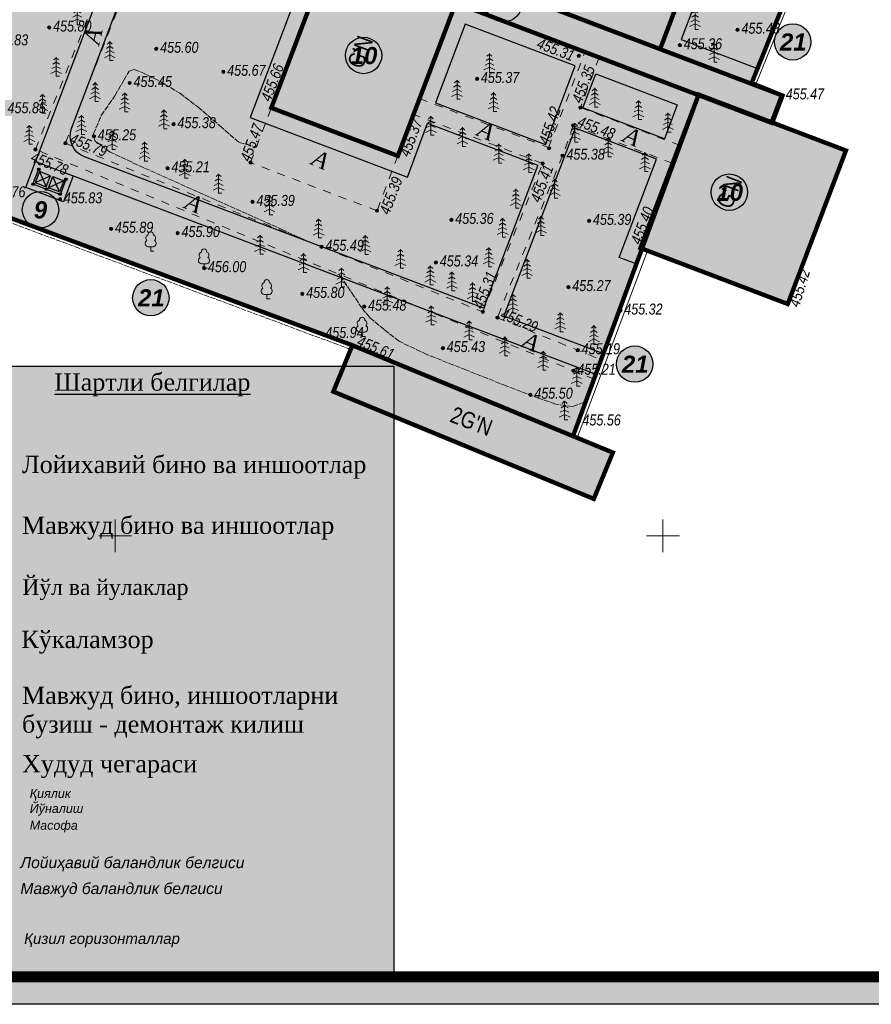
# Model space of a CAD drawing. Extents: x 339261 to 398512, y 4142390 to 4214102.
# Tile 2 of 20: x 398241 to 398319, y 4213857 to 4213947. Entities that reach past the tile are written whole.
import ezdxf
from ezdxf.enums import TextEntityAlignment as Align

# ---------------------------------------------------------------- set-up
doc = ezdxf.new("R2010")
doc.units = 0
doc.header["$LTSCALE"] = 0.5
doc.header["$MEASUREMENT"] = 0
for name, pattern in [('Build_Contour_Notresid_m1', [1, 1, 0]), ('Fence_Stone_Contour_Mr1m_m1', [1, 1, 0]), ('Footway_NotBorder_Line_m1', [3, 1.5, -1.5]), ('Relef_Horizontal_Basic_m1', [1, 1, 0]), ('ГОСТ 2.303 6', [12, 8, -1.5, 1, -1.5]), ('Штриховая', [564.4444465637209, 282.22222328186, -282.222223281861])]:
    doc.linetypes.add(name, pattern=pattern)
for name, color, linetype, lineweight in [('.', 7, 'Continuous', 15), ('_Размеры', 187, 'Continuous', 13), ('Yozuvlar', 250, 'Continuous', 18)]:
    doc.layers.add(name, color=color, linetype=linetype, lineweight=lineweight)
for name, color, linetype, lineweight, true_color in [('AUTO#_ROADS_EXIST_L', 7, 'Continuous', 15, 0x000000), ('AUTO#_ROADS_MTRAL_T', 7, 'Continuous', 15, 0x000000), ('GREEN_VGTAT_SRVEY_B', 7, 'Continuous', 15, 0x000000)]:
    doc.layers.add(name, color=color, linetype=linetype, lineweight=lineweight, true_color=true_color)
doc.layers.add('Bino', color=7, linetype='Continuous')
doc.layers.add('TREE', color=74, linetype='Continuous')
for name, color, linetype, true_color in [('BUILD_NORES_CNTUR_P', 7, 'Continuous', 0x000000), ('BUILD_NORES_TITLE_T', 7, 'Continuous', 0x000000), ('FENCE_GRDRL_#####_L', 7, 'Continuous', 0x000000), ('GEODS_POINT_GRID#_B', 7, 'Continuous', 0x000000), ('RELEF_HRZNT_BASIC_L', 7, 'Continuous', 0x000000), ('RELEF_POINT_PICKT_B', 7, 'Continuous', 0x000000), ('RELEF_POINT_PICKT_T', 7, 'Continuous', 0x000000)]:
    doc.layers.add(name, color=color, linetype=linetype, true_color=true_color)
doc.styles.add('MtXpl_Times_New_Roma', font='times.ttf')
doc.styles.add('БМ-431 (Times New Roman К)', font='timesi.ttf', dxfattribs={"height": 1})
doc.styles.add('Д-431 (Arial Narrow К)', font='ARIALNI.TTF', dxfattribs={"height": 1})
doc.styles.add('Р-131 (Arial Narrow)', font='ARIALN.TTF', dxfattribs={"height": 1})
doc.linetypes.add('Fence_Stone_Mr1m_08_m1', pattern='A,8,[1,Topography.shx,S=0.8,R=90,X=0,Y=0],0', length=8)
pattern_1 = [(12.94967521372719, (0, 0), (0.225141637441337, 0.3595987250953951), [0.15, -0.4499999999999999]), (102.9496752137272, (0.08989968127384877, -0.05628540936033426), (-0.359598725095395, 0.225141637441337), [0.15, -0.4499999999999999])]

# ---------------------------------------------------------------- blocks, each defined once
blk = doc.blocks.new('GreenBroadleaf_m1')
at = {"layer": 'GREEN_VGTAT_SRVEY_B', "linetype": 'Continuous', "lineweight": 13, "true_color": 0xfffffe}
h = blk.add_hatch(color=7, dxfattribs=at)
h.dxf.hatch_style = 1
edge = h.paths.add_edge_path()
edge.add_line((-0.4761904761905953, 0.7999999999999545), (0.4761904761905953, 0.7999999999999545))
edge.add_arc((0.406312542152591, 1.407963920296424), 0.6119665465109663, 276.5566696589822, 421.5804886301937)
edge.add_arc((0.2768548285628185, 2.37654374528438), 0.601836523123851, 314.3499425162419, 428.7547873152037)
edge.add_arc((-0.0025463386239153, 2.998763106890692), 0.5012433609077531, 352.9771317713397, 449.7089336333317)
edge.add_arc((0.0025463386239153, 2.998763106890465), 0.5012433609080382, 90.29106636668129, 187.0228682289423)
edge.add_arc((-0.2768548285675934, 2.37654374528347), 0.60183652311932, 111.2452126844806, 225.6500574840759)
edge.add_arc((-0.4063125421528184, 1.407963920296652), 0.6119665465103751, 118.41951136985, 263.4433303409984)
at = {"layer": 'GREEN_VGTAT_SRVEY_B', "color": 18, "linetype": 'Continuous', "lineweight": 13, "true_color": 0x000000}
blk.add_line((-0.4761904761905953, 0.7999999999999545), (0.4761904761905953, 0.7999999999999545), dxfattribs=at)
blk.add_lwpolyline([(0, 0.7999999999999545), (0, 0), (0.6000000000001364, 0)], dxfattribs=at)
for centre, radius, start, end in [((-0.4063125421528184, 1.407963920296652), 0.6119665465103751, 118.41951136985, 263.4433303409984), ((-0.2768548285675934, 2.37654374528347), 0.60183652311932, 111.2452126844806, 225.6500574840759), ((0.0025463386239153, 2.998763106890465), 0.5012433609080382, 90.29106636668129, 187.0228682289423), ((-0.0025463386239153, 2.998763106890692), 0.5012433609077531, 352.9771317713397, 89.7089336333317), ((0.406312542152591, 1.407963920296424), 0.6119665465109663, 276.5566696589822, 61.58048863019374), ((0.2768548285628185, 2.37654374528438), 0.601836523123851, 314.3499425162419, 68.75478731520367)]:
    blk.add_arc(centre, radius, start, end, dxfattribs=at)
blk = doc.blocks.new('GreenSpruce_m1')
at = {"layer": 'GREEN_VGTAT_SRVEY_B', "color": 18, "linetype": 'Continuous', "lineweight": 13, "true_color": 0x000000, "flags": 128}
for points in [[(-0.8000000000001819, 1.400000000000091), (0, 1.800000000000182), (0.8000000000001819, 1.400000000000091)], [(-0.62222222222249, 2.200000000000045), (0, 2.600000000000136), (0.62222222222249, 2.200000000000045)], [(-0.4444444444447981, 3.000000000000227), (0, 3.400000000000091), (0.4444444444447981, 3.000000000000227)], [(0, 3.5), (0, 0), (0.5999999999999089, 0)], [(-1, 0.5), (0, 1), (1, 0.5)]]:
    blk.add_lwpolyline(points, dxfattribs=at)
blk = doc.blocks.new('CrossCoord_m1')
at = {"layer": 'GEODS_POINT_GRID#_B', "color": 3, "lineweight": 20, "true_color": 0x00ff00, "flags": 128}
for points in [[(0, 3), (0, -3)], [(-3, 0), (3, 0)]]:
    blk.add_lwpolyline(points, dxfattribs=at)
blk = doc.blocks.new('PointHight_m1')
at = {"layer": 'RELEF_POINT_PICKT_B', "linetype": 'Continuous', "lineweight": 15, "true_color": 0x000000}
h = blk.add_hatch(color=18, dxfattribs=at)
edge = h.paths.add_edge_path()
edge.add_arc((8.94147e-11, 2.024967e-10), 0.3, 0, 360)
at = {"layer": 'RELEF_POINT_PICKT_B', "color": 18, "linetype": 'Continuous', "lineweight": 15, "true_color": 0x000000}
blk.add_circle((8.94147e-11, 2.024967e-10), 0.3, dxfattribs=at)
blk.add_point((8.94147e-11, 2.024967e-10), dxfattribs=at)
blk = doc.blocks.new('wdqwqwwq')
at = {"layer": 'AUTO#_ROADS_EXIST_L', "color": 18, "linetype": 'Footway_NotBorder_Line_m1', "lineweight": 15, "true_color": 0x000000}
for points, elevation in [([(398293.7512164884, 4213914.284584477), (398242.71, 4213935.260001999), (398260.5300000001, 4213979.879997), (398261.8613283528, 4213983.54934047)], 455.213), ([(398275.7967601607, 4213934.667715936), (398275.7967601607, 4213934.667715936), (398273.9, 4213929.669998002), (398262.3532398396, 4213934.052285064), (398264.2500000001, 4213939.050003)], 455.3869999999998)]:
    blk.add_lwpolyline(points, dxfattribs=dict(at, elevation=elevation))
for points in [[(398256.669208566, 4213964.509025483), (398245.45, 4213935.820000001), (398283.5557223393, 4213920.440864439), (398289.02, 4213933.980003), (398277.233479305, 4213938.45328524), (398277.7819100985, 4213939.898329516), (398289.5684307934, 4213935.425047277), (398292.8749251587, 4213944.137232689)], [(398294.1724857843, 4213943.644775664), (398292.47, 4213939.070000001), (398301.5096515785, 4213935.639223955)], [(398300.8858169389, 4213933.995500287), (398291.81, 4213937.440002), (398290.8400000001, 4213934.690002), (398290.8400000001, 4213934.690002)], [(398290.8400000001, 4213934.690002), (398284.8743819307, 4213919.908664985), (398294.4199352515, 4213916.056163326)]]:
    blk.add_lwpolyline(points, dxfattribs=at)
at = {"layer": 'BUILD_NORES_CNTUR_P', "color": 18, "linetype": 'Build_Contour_Notresid_m1', "lineweight": 13, "true_color": 0x000000, "flags": 128}
for points in [[(398287.9675645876, 4213948.882054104), (398293.7194670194, 4213964.037573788), (398305.4944482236, 4213959.568671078), (398299.7425457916, 4213944.413151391)], [(398259.8, 4213956.690002), (398260.7561962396, 4213959.209455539), (398310.8625541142, 4213940.19282743), (398309.9063578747, 4213937.673373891)], [(398264.2500000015, 4213939.050002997), (398275.8000000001, 4213934.669998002), (398281.0884044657, 4213948.610514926), (398269.541644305, 4213952.992801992)], [(398269.9106844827, 4213913.163977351), (398293.6919567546, 4213903.376252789), (398295.431272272, 4213907.602274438), (398271.65, 4213917.379997)]]:
    blk.add_lwpolyline(points, close=True, dxfattribs=at)
at = {"layer": 'BUILD_NORES_CNTUR_P', "color": 18, "linetype": 'Build_Contour_Notresid_m1', "lineweight": 13, "true_color": 0x000000, "elevation": 455.402}
blk.add_lwpolyline([(398303.2637495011, 4213940.261045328), (398316.7085857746, 4213935.158390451), (398311.3948362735, 4213921.157347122), (398297.95, 4213926.260001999)], close=True, dxfattribs=at)
at = {"layer": 'FENCE_GRDRL_#####_L', "color": 18, "linetype": 'Fence_Stone_Contour_Mr1m_m1', "lineweight": 13, "true_color": 0x000000}
for points, elevation in [([(398308.0724770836, 4213941.251732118), (398314.41, 4213956.93), (398323.68, 4213978.889998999), (398341.7079970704, 4213971.279819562)], 455.484), ([(398291.7939270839, 4213909.099306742), (398298.2312864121, 4213926.153246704)], 455.56)]:
    blk.add_lwpolyline(points, dxfattribs=dict(at, elevation=elevation))
at = {"layer": 'FENCE_GRDRL_#####_L', "color": 18, "linetype": 'Fence_Stone_Mr1m_08_m1', "lineweight": 13, "true_color": 0x000000}
for points, elevation in [([(398308.4465351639, 4213941.10976763), (398314.7797016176, 4213956.777258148), (398323.8929515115, 4213978.365926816), (398341.5524367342, 4213970.911307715)], 455.484), ([(398292.1681539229, 4213908.958047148), (398298.6055132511, 4213926.011987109)], 455.56)]:
    blk.add_lwpolyline(points, dxfattribs=dict(at, elevation=elevation))
at = {"layer": 'FENCE_GRDRL_#####_L', "color": 18, "linetype": 'Fence_Stone_Contour_Mr1m_m1', "lineweight": 13, "true_color": 0x000000}
blk.add_lwpolyline([(398271.4973594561, 4213917.010003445), (398232.8313385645, 4213931.406967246), (398233.443704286, 4213933.10565326)], dxfattribs=at)
at = {"layer": 'FENCE_GRDRL_#####_L', "color": 18, "linetype": 'Fence_Stone_Mr1m_08_m1', "lineweight": 13, "true_color": 0x000000}
blk.add_lwpolyline([(398271.65, 4213917.379997), (398233.3418769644, 4213931.64370058), (398233.82, 4213932.970001)], dxfattribs=at)
at = {"layer": 'RELEF_HRZNT_BASIC_L', "color": 34, "linetype": 'Relef_Horizontal_Basic_m1', "lineweight": 15, "true_color": 0xa55200, "elevation": 455.4999999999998}
for points in [[(398267.2771633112, 4213927.010748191), (398265.3, 4213927.919998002), (398259.15, 4213930.669998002), (398252.62, 4213933.580002), (398249.5300000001, 4213935.019996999), (398248.1700000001, 4213936.019996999), (398248.01, 4213936.440002), (398248, 4213936.639998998), (398248.72, 4213938.339995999), (398249.97, 4213940.160004), (398250.79, 4213941.570000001), (398251.27, 4213942.389998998), (398251.7400000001, 4213942.559998), (398252.39, 4213942.300002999), (398252.9, 4213942.050002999), (398253.5100000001, 4213941.760001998), (398254.16, 4213941.43), (398254.54, 4213941.220001), (398255.89, 4213940.379997), (398257.55, 4213939.129997), (398259.5600000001, 4213937.419998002), (398261.31, 4213935.889998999), (398262.8891597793, 4213935.464364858)], [(398293.0067038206, 4213912.312211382), (398292.81, 4213912.199997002), (398291.72, 4213911.790001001), (398290.21, 4213912.029999), (398288.72, 4213912.529998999), (398285.68, 4213913.690002), (398282.0200000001, 4213915.139998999), (398278.46, 4213916.540001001), (398275.92, 4213917.760001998), (398274.5600000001, 4213918.820000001), (398273.23, 4213919.93), (398272.77, 4213920.480003), (398272.5300000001, 4213920.769997), (398271.82, 4213921.839995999), (398270.5900000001, 4213923.629997), (398270.4252184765, 4213923.87041689)]]:
    blk.add_lwpolyline(points, dxfattribs=at)
at = {"layer": 'GEODS_POINT_GRID#_B', "color": 3, "true_color": 0x00ff00, "xscale": 0.5, "yscale": 0.5, "zscale": 0.5}
for p in [(398250, 4213900), (398300, 4213900)]:
    blk.add_blockref('CrossCoord_m1', p, dxfattribs=at)
at = {"layer": 'GREEN_VGTAT_SRVEY_B', "color": 18, "true_color": 0x000000, "xscale": 0.5, "yscale": 0.5, "zscale": 0.5}
for name, p in [('GreenSpruce_m1', (398246.5369926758, 4213946.635479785)), ('GreenSpruce_m1', (398302.9385167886, 4213946.213976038)), ('GreenSpruce_m1', (398249.5091707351, 4213943.375345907)), ('GreenSpruce_m1', (398304.6642785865, 4213943.216284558)), ('GreenSpruce_m1', (398244.610409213, 4213941.929835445)), ('GreenSpruce_m1', (398284.1605911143, 4213942.25756773)), ('GreenSpruce_m1', (398248.1665844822, 4213939.635162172)), ('GreenSpruce_m1', (398281.2050638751, 4213939.842477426)), ('GreenSpruce_m1', (398293.7770082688, 4213939.117509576)), ('GreenSpruce_m1', (398243.3591703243, 4213938.560059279)), ('GreenSpruce_m1', (398250.8687219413, 4213938.686672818)), ('GreenSpruce_m1', (398284.5373680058, 4213938.720126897)), ('GreenSpruce_m1', (398297.7691948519, 4213937.978264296)), ('GreenSpruce_m1', (398246.9128976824, 4213936.632886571)), ('GreenSpruce_m1', (398254.4444382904, 4213937.136822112)), ('GreenSpruce_m1', (398278.8190013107, 4213936.548353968)), ('GreenSpruce_m1', (398300.4578068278, 4213936.839024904)), ('GreenSpruce_m1', (398242.1526290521, 4213935.725877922)), ('GreenSpruce_m1', (398281.7033841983, 4213935.529496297)), ('GreenSpruce_m1', (398291.9717978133, 4213935.918887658)), ('GreenSpruce_m1', (398249.7183896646, 4213935.244933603)), ('GreenSpruce_m1', (398252.6829648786, 4213934.193386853)), ('GreenSpruce_m1', (398285.0098768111, 4213934.018778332)), ('GreenSpruce_m1', (398294.9945651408, 4213934.581848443)), ('GreenSpruce_m1', (398287.7535667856, 4213933.140457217)), ('GreenSpruce_m1', (398298.3627822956, 4213933.244815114)), ('GreenSpruce_m1', (398256.3505243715, 4213932.625217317)), ('GreenSpruce_m1', (398259.4411205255, 4213931.281710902)), ('GreenSpruce_m1', (398290.1141276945, 4213930.814201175)), ('GreenSpruce_m1', (398264.084420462, 4213929.303341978)), ('GreenSpruce_m1', (398286.5686074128, 4213929.906292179)), ('GreenSpruce_m1', (398268.5653991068, 4213927.18347142)), ('GreenSpruce_m1', (398285.3601914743, 4213927.250308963)), ('GreenSpruce_m1', (398288.8618507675, 4213927.406916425)), ('GreenBroadleaf_m1', (398253.2380054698, 4213925.984997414)), ('GreenSpruce_m1', (398263.222600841, 4213925.691601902)), ('GreenSpruce_m1', (398272.83021791, 4213925.672653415)), ('GreenBroadleaf_m1', (398258.11, 4213924.43)), ('GreenSpruce_m1', (398267.1917801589, 4213924.029125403)), ('GreenSpruce_m1', (398276.0406222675, 4213924.411519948)), ('GreenSpruce_m1', (398284.0948538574, 4213924.560247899)), ('GreenSpruce_m1', (398287.6094344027, 4213923.504317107)), ('GreenSpruce_m1', (398270.6488038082, 4213922.707662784)), ('GreenSpruce_m1', (398278.7621416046, 4213922.90934057)), ('GreenSpruce_m1', (398280.7319353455, 4213922.349248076)), ('GreenBroadleaf_m1', (398263.8308602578, 4213921.637750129)), ('GreenSpruce_m1', (398282.6162226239, 4213921.370823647)), ('GreenSpruce_m1', (398274.8313697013, 4213921.00255808)), ('GreenSpruce_m1', (398286.313962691, 4213920.312686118)), ('GreenSpruce_m1', (398278.8546044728, 4213919.244750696)), ('GreenSpruce_m1', (398290.6322017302, 4213918.630607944)), ('GreenBroadleaf_m1', (398272.5362981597, 4213918.198464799)), ('GreenSpruce_m1', (398282.311612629, 4213917.880665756)), ('GreenSpruce_m1', (398293.6981483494, 4213917.466094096)), ('GreenSpruce_m1', (398285.5552497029, 4213916.431324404)), ('GreenSpruce_m1', (398289.0549413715, 4213915.10986767)), ('GreenSpruce_m1', (398292.1349557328, 4213913.649951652)), ('GreenSpruce_m1', (398291.0252928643, 4213910.580762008))]:
    blk.add_blockref(name, p, dxfattribs=at)
at = {"layer": 'RELEF_POINT_PICKT_B', "color": 18, "true_color": 0x000000, "xscale": 0.5, "yscale": 0.5, "zscale": 0.5}
for p in [(398243.98, 4213946.379997, 455.8019999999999), (398306.82, 4213946.179999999, 455.426), (398253.75, 4213944.440001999, 455.6), (398301.55, 4213944.769997, 455.364), (398292.32, 4213943.790001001, 455.3099999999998), (398259.87, 4213942.339995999, 455.6729999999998), (398283.0300000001, 4213941.690002, 455.365), (398251.3200000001, 4213941.320000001, 455.448), (398310.86, 4213940.190001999, 455.47), (398264.25, 4213939.050002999, 455.658), (398292.47, 4213939.070000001, 455.353), (398255.33, 4213937.570000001, 455.378), (398291.81, 4213937.440001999, 455.48), (398248.05, 4213936.459999, 455.2519999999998), (398245.45, 4213935.820000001, 455.794), (398289.61, 4213935.360001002, 455.419), (398242.7100000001, 4213935.260001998, 455.7799999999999), (398275.8, 4213934.669998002, 455.3719999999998), (398290.8400000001, 4213934.690002, 455.3819999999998), (398254.7800000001, 4213933.540001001, 455.2109999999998), (398262.36, 4213934.059998, 455.4719999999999), (398289.0200000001, 4213933.980003, 455.405), (398244.9600000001, 4213930.709998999, 455.827), (398262.54, 4213930.470001, 455.3889999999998), (398273.9, 4213929.669998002, 455.3869999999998), (398280.69, 4213928.830001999, 455.3619999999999), (398293.26, 4213928.739998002, 455.3859999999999), (398249.62, 4213928.019996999, 455.891), (398255.7000000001, 4213927.629997, 455.9), (398268.8400000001, 4213926.379996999, 455.494), (398297.9500000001, 4213926.260001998, 455.402), (398279.2800000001, 4213924.949997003, 455.338), (398258.11, 4213924.43, 455.9989999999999), (398267.0800000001, 4213922.080001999, 455.7999999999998), (398291.3700000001, 4213922.699997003, 455.269), (398311.39, 4213921.160004, 455.42), (398272.73, 4213920.919998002, 455.4819999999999), (398283.56, 4213920.429999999, 455.3049999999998), (398296.12, 4213920.559998, 455.32), (398284.89, 4213919.910003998, 455.2869999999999), (398268.83, 4213918.429999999, 455.9409999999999), (398271.65, 4213917.389998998, 455.604), (398279.91, 4213917.139998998, 455.429), (398292.23, 4213916.940002, 455.193), (398291.8400000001, 4213915.070000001, 455.213), (398287.91, 4213912.879997, 455.496), (398292.3, 4213910.440002, 455.56)]:
    blk.add_blockref('PointHight_m1', p, dxfattribs=at)
at = {"layer": 'AUTO#_ROADS_MTRAL_T', "color": 18, "true_color": 0x000000, "style": 'БМ-431 (Times New Roman К)'}
for rotation, p in [(76.56717259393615, (398248.6977301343, 4213945.418637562)), (336.7142930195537, (398283.5525098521, 4213936.28112756, -455.213)), (336.7142930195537, (398296.8731941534, 4213935.744465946, -455.213)), (336.7142930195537, (398268.4383087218, 4213933.637716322, -455.213)), (336.7142930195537, (398256.8751843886, 4213929.653212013)), (336.7142930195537, (398287.6490477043, 4213917.006675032))]:
    blk.add_text('A', height=1.5, rotation=rotation, dxfattribs=at).set_placement(p, align=Align.CENTER)
at = {"layer": 'BUILD_NORES_TITLE_T', "color": 18, "true_color": 0x000000, "style": 'Р-131 (Arial Narrow)'}
for s, rotation, p in [("G'N", 69.21698155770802, (398272.3576233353, 4213944.148068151, 455.3869999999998)), ("G'N", 69.21698155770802, (398306.0576233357, 4213931.358067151, 455.601)), ("2G'N", 339.2169815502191, (398282.5251530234, 4213910.462940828, 455.604))]:
    blk.add_text(s, height=1.5, rotation=rotation, dxfattribs=at).set_placement(p, align=Align.MIDDLE)
at = {"layer": 'RELEF_POINT_PICKT_T', "color": 18, "true_color": 0x000000, "style": 'Д-431 (Arial Narrow К)'}
for s, p in [('455.80', (398244.33, 4213946.514996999, 455.8019999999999)), ('455.43', (398307.17, 4213946.314999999, 455.426)), ('455.83', (398238.55, 4213945.255002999, 455.83)), ('455.36', (398301.9, 4213944.904996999, 455.364)), ('455.60', (398254.1, 4213944.575002, 455.6)), ('455.67', (398260.22, 4213942.474996, 455.6729999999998)), ('455.45', (398251.67, 4213941.455, 455.448)), ('455.37', (398283.38, 4213941.825002, 455.365)), ('455.47', (398311.2099999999, 4213940.325002, 455.47)), ('455.85', (398240.17, 4213939.064999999, 455.846)), ('455.38', (398255.6800000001, 4213937.705, 455.378)), ('455.25', (398248.4, 4213936.594998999, 455.2519999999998)), ('455.38', (398291.19, 4213934.825002, 455.3819999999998)), ('455.21', (398255.13, 4213933.675000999, 455.2109999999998)), ('455.76', (398238.3, 4213931.395001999, 455.7559999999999)), ('455.83', (398245.31, 4213930.844998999, 455.827)), ('455.39', (398262.89, 4213930.605000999, 455.3889999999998)), ('455.36', (398281.04, 4213928.965001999, 455.3619999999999)), ('455.39', (398293.61, 4213928.874998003, 455.3859999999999)), ('455.89', (398249.97, 4213928.154996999, 455.891)), ('455.90', (398256.05, 4213927.764996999, 455.9)), ('455.49', (398269.1900000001, 4213926.514996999, 455.494)), ('455.34', (398279.63, 4213925.084997, 455.338)), ('456.00', (398258.46, 4213924.565000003, 455.9989999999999)), ('455.27', (398291.72, 4213922.834997, 455.269)), ('455.80', (398267.43, 4213922.215001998, 455.7999999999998)), ('455.48', (398273.08, 4213921.054998, 455.4819999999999)), ('455.32', (398296.47, 4213920.694998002, 455.32)), ('455.94', (398269.18, 4213918.564999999, 455.9409999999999)), ('455.43', (398280.2599999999, 4213917.274998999, 455.429)), ('455.19', (398292.58, 4213917.075001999, 455.193)), ('455.21', (398292.19, 4213915.205, 455.213)), ('455.50', (398288.26, 4213913.014997, 455.496)), ('455.56', (398292.65, 4213910.575002, 455.56))]:
    blk.add_text(s, height=1, dxfattribs=at).set_placement(p, align=Align.MIDDLE_LEFT)
for s, rotation, p in [('455.31', 339.2169815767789, (398288.5846276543, 4213944.999516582, 455.3099999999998)), ('455.66', 69.2169815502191, (398263.7155804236, 4213939.725581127, 455.658)), ('455.35', 69.2169815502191, (398292.1100450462, 4213939.573839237, 455.353)), ('455.42', 71.3749684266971, (398289.1035943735, 4213935.789826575, 455.419)), ('455.47', 69.32116311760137, (398261.8281502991, 4213934.242321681, 455.4719999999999)), ('455.37', 69.2169815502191, (398276.3609187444, 4213934.684597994, 455.3719999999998)), ('455.48', 339.216981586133, (398292.2938520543, 4213937.874134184, 455.48)), ('455.79', 338.0214288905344, (398245.9469687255, 4213936.325511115, 455.794)), ('455.78', 337.6597600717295, (398242.3955551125, 4213934.653561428, 455.7799999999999)), ('455.41', 69.2169815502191, (398288.3238716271, 4213930.513206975, 455.405)), ('455.39', 69.2169815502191, (398274.5474621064, 4213929.411586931, 455.3869999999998)), ('455.40', 69.2169815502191, (398297.4849173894, 4213926.675847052, 455.402)), ('455.42', 73.01386707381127, (398311.9534942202, 4213920.949044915, 455.42)), ('455.31', 68.24378962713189, (398283.0834257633, 4213920.805108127, 455.3049999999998)), ('455.29', 337.805105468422, (398285.2650638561, 4213920.323929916, 455.2869999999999)), ('455.61', 337.6292675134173, (398272.1808226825, 4213917.843319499, 455.614))]:
    blk.add_text(s, height=1, rotation=rotation, dxfattribs=at).set_placement(p, align=Align.MIDDLE_LEFT)
blk = doc.blocks.new('dqwdqww')
at = {"color": 7, "linetype": 'Continuous', "lineweight": 30}
for p, q in [((398544.765236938, 4213745.329937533), (398545.0955313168, 4213743.838728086)), ((398544.3968324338, 4213742.742452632), (398544.0665380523, 4213744.233662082)), ((398545.6759888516, 4213744.74948), (398544.1847794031, 4213744.41918562)), ((398543.4860805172, 4213743.322910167), (398544.9772899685, 4213743.653204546))]:
    blk.add_line(p, q, dxfattribs=at)
for points in [[(398544.765236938, 4213745.329937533), (398544.1847794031, 4213744.41918562), (398545.0955313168, 4213743.838728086), (398545.6759888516, 4213744.74948), (398544.765236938, 4213745.329937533)], [(398543.4860805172, 4213743.322910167), (398544.0665380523, 4213744.233662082), (398544.9772899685, 4213743.653204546), (398544.3968324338, 4213742.742452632), (398543.4860805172, 4213743.322910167)]]:
    blk.add_lwpolyline(points, dxfattribs=at)
at = {"linetype": 'Штриховая', "lineweight": 30, "ltscale": 10}
for points in [[(398544.5265581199, 4213745.505425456), (398544.6340440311, 4213745.674026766), (398544.8026890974, 4213745.56654272), (398544.6952243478, 4213745.397927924)], [(398544.5265581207, 4213745.505425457), (398544.6340440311, 4213745.674026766), (398544.8026891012, 4213745.566542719), (398544.6952243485, 4213745.397927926)], [(398543.8278592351, 4213744.409150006), (398543.9353451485, 4213744.577751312), (398544.1039902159, 4213744.470267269), (398543.9965254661, 4213744.301652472)], [(398545.749333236, 4213744.726103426), (398545.8568191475, 4213744.894704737), (398546.0254642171, 4213744.787220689), (398545.9179994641, 4213744.618605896)], [(398543.1366115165, 4213743.278050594), (398543.2440974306, 4213743.446651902), (398543.4127424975, 4213743.339167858), (398543.3052777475, 4213743.170553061)]]:
    blk.add_lwpolyline(points, close=True, dxfattribs=at)
at = {"lineweight": 30}
for points in [[(398544.6301228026, 4213745.528357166), (398544.6569726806, 4213745.570475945), (398544.6991328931, 4213745.543605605), (398544.6722872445, 4213745.501484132)], [(398544.6301228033, 4213745.528357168), (398544.6569726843, 4213745.570475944), (398544.6991328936, 4213745.543605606), (398544.6722872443, 4213745.501484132)], [(398543.9314239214, 4213744.432081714), (398543.9582737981, 4213744.474200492), (398544.000434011, 4213744.447330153), (398543.9735883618, 4213744.405208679)], [(398545.85289792, 4213744.749035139), (398545.8797477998, 4213744.791153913), (398545.9219080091, 4213744.764283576), (398545.8950623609, 4213744.722162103)], [(398543.2401762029, 4213743.300982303), (398543.2670260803, 4213743.343101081), (398543.3091862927, 4213743.316230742), (398543.2823406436, 4213743.274109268)], [(398544.4629449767, 4213742.521664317), (398544.4897948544, 4213742.563783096), (398544.531955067, 4213742.536912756), (398544.5051094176, 4213742.494791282)]]:
    blk.add_lwpolyline(points, close=True, dxfattribs=at)
at = {"color": 7, "linetype": 'Штриховая', "lineweight": 30, "ltscale": 10}
blk.add_lwpolyline([(398544.3593802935, 4213742.498732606), (398544.4668662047, 4213742.667333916), (398544.6355112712, 4213742.55984987), (398544.5280465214, 4213742.391235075)], close=True, dxfattribs=at)
at = {"layer": '_Размеры', "color": 7, "lineweight": 30}
for p, q in [((398544.6512050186, 4213745.514920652), (398543.2401762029, 4213743.300982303)), ((398544.6569726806, 4213745.570475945), (398545.9219058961, 4213744.764284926)), ((398543.2401762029, 4213743.300982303), (398544.5051094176, 4213742.494791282))]:
    blk.add_line(p, q, dxfattribs=at)
blk = doc.blocks.new('ЦЕППП3П')
at = {"layer": '.', "linetype": 'ByBlock', "lineweight": 30, "true_color": 0xffffff}
h = blk.add_hatch(color=7, dxfattribs=at)
h.dxf.hatch_style = 1
edge = h.paths.add_edge_path()
edge.add_arc((45296.4496340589, 54957.09264077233), 1.274023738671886, 0, 360)
at = {"color": 0, "linetype": 'ByBlock', "lineweight": 25}
blk.add_circle((45296.4496340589, 54957.09264077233), 1.274023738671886, dxfattribs=at)

msp = doc.modelspace()

# ---------------------------------------------------------------- hatches: boundary and pattern name
at = {"linetype": 'ByBlock', "lineweight": 30}
h = msp.add_hatch(color=31, dxfattribs=at)
h.dxf.hatch_style = 1
h.paths.add_polyline_path([(398269.9106844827, 4213913.163977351), (398293.6919567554, 4213903.376252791), (398295.431272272, 4213907.602274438), (398271.6499999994, 4213917.389998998)])
h.paths.add_polyline_path([(398233.8200000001, 4213932.970001), (398238.2099531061, 4213945.147612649), (398234.7921582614, 4213946.37970639), (398230.4022051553, 4213934.202094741)])
h.paths.add_polyline_path([(398238.2099531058, 4213945.147612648), (398239.5553482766, 4213948.879702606), (398230.0994347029, 4213952.288500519), (398228.754039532, 4213948.55641056)])
h.paths.add_polyline_path([(398241.29, 4213955.940002), (398249.2019903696, 4213975.970989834), (398245.1450695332, 4213977.573422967), (398237.2330791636, 4213957.542435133)])
h = msp.add_hatch(color=31, dxfattribs=at)
h.dxf.hatch_style = 1
h.paths.add_polyline_path([(398269.6168282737, 4213955.846621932), (398257.8417564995, 4213960.311978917), (398263.5900000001, 4213975.470001), (398275.3650717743, 4213971.004644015)])
h.paths.add_polyline_path([(398299.7425457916, 4213944.413151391), (398287.9700674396, 4213948.877524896), (398293.72, 4213964.040001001), (398305.492478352, 4213959.575627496)])
h.paths.add_polyline_path([(398259.8, 4213956.690002), (398309.9120784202, 4213937.686438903), (398310.8625541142, 4213940.19282743), (398260.750475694, 4213959.196390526)])
h.paths.add_polyline_path([(398264.2500000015, 4213939.050002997), (398275.8016302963, 4213934.66937976), (398281.0884044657, 4213948.610514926), (398269.5367741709, 4213952.991138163)])
h.paths.add_polyline_path([(398297.95, 4213926.260001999), (398303.2637495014, 4213940.261045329), (398316.7085857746, 4213935.158390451), (398311.3948362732, 4213921.157347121)])
at = {"layer": 'Bino', "lineweight": 15, "ltscale": 0.1}
h = msp.add_hatch(color=254, dxfattribs=at)
h.dxf.hatch_style = 1
h.paths.add_polyline_path([(398233.3418769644, 4213931.64370058), (398271.65, 4213917.379997), (398291.7939270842, 4213909.099306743), (398303.2422295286, 4213940.202578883), (398309.986167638, 4213937.70971789), (398310.86, 4213940.190001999), (398308.0969150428, 4213941.312188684), (398323.5164050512, 4213978.502453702), (398345.4245986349, 4213969.254322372), (398358.0673947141, 4213996.879560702), (398377.2478456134, 4213987.182764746), (398382.6619580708, 4213997.891984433), (398269.8519859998, 4214054.923765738), (398264.4378735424, 4214044.214546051), (398272.9500000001, 4214039.910004), (398267.4900000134, 4214024.120003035), (398249.1699997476, 4213975.88999836), (398241.7099997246, 4213955.81999926), (398239.5553482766, 4213948.879702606)])
at = {"layer": 'TREE', "lineweight": 0}
h = msp.add_hatch(dxfattribs=at)
h.set_pattern_fill('CROSS', color=256, scale=1.2, angle=12.94967521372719)
h.set_pattern_definition(pattern_1)
edge = h.paths.add_edge_path()
edge.add_line((398280.1392132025, 4214036.275552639), (398277.3450841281, 4214028.910737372))
edge.add_arc((398275.4751377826, 4214029.620174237), 2.000000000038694, 249.2238112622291, 339.2238112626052, ccw=False)
edge.add_line((398274.7657009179, 4214027.750227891), (398273.0501396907, 4214028.401092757))
edge.add_line((398273.0501396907, 4214028.401092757), (398260.6420888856, 4213995.695731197))
edge.add_line((398260.6420888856, 4213995.695731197), (398263.5297428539, 4213994.600187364))
edge.add_arc((398262.8203059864, 4213992.73024102), 1.999999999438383, -20.776188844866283, 69.22381116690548, ccw=False)
edge.add_line((398264.6902523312, 4213992.020804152), (398242.7330388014, 4213934.14558921))
edge.add_line((398242.7330388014, 4213934.14558921), (398293.8716528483, 4213914.744167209))
edge.add_line((398293.8716528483, 4213914.744167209), (398291.7939270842, 4213909.099306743))
edge.add_line((398291.7939270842, 4213909.099306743), (398271.6604603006, 4213917.40535228))
edge.add_line((398271.6604603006, 4213917.40535228), (398233.3418769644, 4213931.64370058))
edge.add_line((398233.3418769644, 4213931.64370058), (398239.5553482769, 4213948.879702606))
edge.add_line((398239.5553482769, 4213948.879702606), (398241.7100000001, 4213955.820000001))
edge.add_line((398241.7100000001, 4213955.820000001), (398249.2250411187, 4213976.029535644))
edge.add_line((398249.2250411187, 4213976.029535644), (398267.4900000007, 4214024.120003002))
edge.add_line((398267.4900000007, 4214024.120003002), (398272.9500000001, 4214039.910004))
edge.add_line((398272.9500000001, 4214039.910004), (398280.1392132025, 4214036.275552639))
h.paths.add_polyline_path([(398241.8373765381, 4213931.784786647), (398242.7330388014, 4213934.14558921), (398246.1693559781, 4213932.841888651), (398245.2736937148, 4213930.481086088)], flags=16)
h.paths.add_polyline_path([(398257.9193903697, 4213974.174045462), (398264.690252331, 4213992.020804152), (398260.6698677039, 4213993.546093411), (398259.1446236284, 4213989.525827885), (398257.5551692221, 4213990.128849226), (398252.4063211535, 4213976.557423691)], flags=17)
h.paths.add_polyline_path([(398274.2780585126, 4214036.98576099), (398277.9244538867, 4214035.602359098), (398276.5410519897, 4214031.95596373), (398272.8946566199, 4214033.33936562)], flags=16)
h = msp.add_hatch(dxfattribs=at)
h.set_pattern_fill('CROSS', color=256, scale=1.2, angle=12.94967521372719)
h.set_pattern_definition(pattern_1)
edge = h.paths.add_edge_path()
edge.add_line((398301.6758346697, 4213945.280861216), (398308.6344574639, 4213942.642003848))
edge.add_line((398308.6344574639, 4213942.642003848), (398311.73, 4213950.300002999))
edge.add_line((398311.73, 4213950.300002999), (398314.41, 4213956.93))
edge.add_line((398314.41, 4213956.93), (398323.68, 4213978.889998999))
edge.add_line((398323.68, 4213978.889998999), (398345.5878597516, 4213969.642008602))
edge.add_line((398345.5878597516, 4213969.642008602), (398346.1391770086, 4213970.951188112))
edge.add_line((398346.1391770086, 4213970.951188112), (398341.2215865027, 4213972.816867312))
edge.add_line((398341.2215865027, 4213972.816867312), (398341.7536641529, 4213974.21932707))
edge.add_line((398341.7536641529, 4213974.21932707), (398314.5715992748, 4213984.531900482))
edge.add_arc((398313.8621624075, 4213982.661954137), 2.000000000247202, 69.2238111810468, 159.2238111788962)
edge.add_line((398311.9922160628, 4213983.371391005), (398306.5371470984, 4213968.992822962))
edge.add_arc((398308.407093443, 4213968.283386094), 2.000000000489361, 159.2238111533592, 249.2238111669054)
edge.add_line((398307.6976565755, 4213966.41343975), (398315.0422159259, 4213963.626995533))
edge.add_line((398315.0422159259, 4213963.626995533), (398310.4306616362, 4213951.529201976))
edge.add_line((398310.4306616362, 4213951.529201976), (398304.8481516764, 4213953.646208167))
edge.add_line((398304.8481516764, 4213953.646208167), (398301.6758346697, 4213945.280861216))
h = msp.add_hatch(dxfattribs=at)
h.set_pattern_fill('CROSS', color=256, scale=1.2, angle=12.94967521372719)
h.set_pattern_definition(pattern_1)
edge = h.paths.add_edge_path()
edge.add_line((398278.5078901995, 4213937.648353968), (398288.5723445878, 4213933.836409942))
edge.add_line((398288.5723445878, 4213933.836409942), (398283.6165831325, 4213920.773925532))
edge.add_line((398283.6165831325, 4213920.773925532), (398247.1823683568, 4213934.596661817))
edge.add_arc((398247.8918052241, 4213936.466608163), 2.000000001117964, 159.2238112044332, 249.2238111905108, ccw=False)
edge.add_line((398246.0218588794, 4213937.176045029), (398256.4266070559, 4213964.601065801))
edge.add_line((398256.4266070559, 4213964.601065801), (398257.6832396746, 4213964.124313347))
edge.add_line((398257.6832396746, 4213964.124313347), (398255.9073466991, 4213959.441313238))
edge.add_line((398255.9073466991, 4213959.441313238), (398258.82022356, 4213958.336688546))
edge.add_line((398258.82022356, 4213958.336688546), (398257.8655901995, 4213955.819336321))
edge.add_line((398257.8655901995, 4213955.819336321), (398267.6037905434, 4213952.126404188))
edge.add_line((398267.6037905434, 4213952.126404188), (398262.315590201, 4213938.181508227))
edge.add_line((398262.315590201, 4213938.181508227), (398276.6722959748, 4213932.734969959))
edge.add_line((398276.6722959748, 4213932.734969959), (398278.5078901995, 4213937.648353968))
h = msp.add_hatch(dxfattribs=at)
h.set_pattern_fill('CROSS', color=256, scale=1.2, angle=12.94967521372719)
h.set_pattern_definition(pattern_1)
h.paths.add_polyline_path([(398292.6932773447, 4213939.060163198), (398293.8708418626, 4213942.16538116), (398301.3104933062, 4213939.341845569), (398300.1328100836, 4213936.237687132)])
h.paths.add_polyline_path([(398285.4865294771, 4213920.064488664), (398294.6243498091, 4213916.597701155), (398297.7015620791, 4213924.74989379), (398296.015358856, 4213925.389850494), (398299.4224437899, 4213934.367079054), (398291.9838404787, 4213937.190216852)])
h.paths.add_polyline_path([(398279.2433596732, 4213939.51482198), (398289.2817814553, 4213935.706356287), (398292.0001959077, 4213942.874769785), (398281.9612160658, 4213946.681763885)])

# ---------------------------------------------------------------- linework, layer by layer
at = {"linetype": 'Continuous'}
msp.add_lwpolyline([(398233.3418769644, 4213931.64370058), (398271.65, 4213917.379997), (398291.7939270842, 4213909.099306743), (398303.2422295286, 4213940.202578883), (398309.986167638, 4213937.70971789), (398310.86, 4213940.190001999), (398308.0969150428, 4213941.312188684), (398323.5164050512, 4213978.502453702), (398345.4245986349, 4213969.254322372), (398358.0673947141, 4213996.879560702), (398377.2478456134, 4213987.182764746), (398382.6619580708, 4213997.891984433), (398269.8519859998, 4214054.923765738), (398264.4378735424, 4214044.214546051), (398272.9500000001, 4214039.910004), (398267.4900000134, 4214024.120003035), (398249.1699997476, 4213975.88999836), (398241.7099997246, 4213955.81999926), (398239.5553482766, 4213948.879702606)], close=True, dxfattribs=at)

# ---------------------------------------------------------------- texts
at = {"color": 0, "insert": (398241.5181506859, 4213896.036282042), "char_height": 1.426227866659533, "width": 39.39312170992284, "attachment_point": 1, "style": 'MtXpl_Times_New_Roma'}
msp.add_mtext('Йўл ва йулаклар', dxfattribs=at)
at = {"color": 0, "linetype": 'ByBlock', "lineweight": 30, "char_height": 1.576908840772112, "attachment_point": 1, "style": 'MtXpl_Times_New_Roma'}
for s, insert, width in [('Кўкаламзор', (398241.4362612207, 4213891.347798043), 11.7989617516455), ('Мавжуд бино, иншоотларни \\Pбузиш - демонтаж килиш', (398241.4888332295, 4213886.247488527), 53.98212593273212), ('Худуд чегараси', (398241.4888332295, 4213879.999912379), 53.98212593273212)]:
    msp.add_mtext(s, dxfattribs=dict(at, insert=insert, width=width))
at = {"color": 0, "attachment_point": 1}
for s, insert, char_height, width in [('{\\fArial|b0|i1|c204|p34;Қиялик}', (398242.1993539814, 4213876.910119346), 0.8179681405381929, 32.86611942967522), ('{\\fArial|b0|i1|c204|p34;Йўналиш}', (398242.1993539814, 4213875.539172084), 0.8179681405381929, 32.86611942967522), ('{\\fArial|b0|i1|c204|p34;Масофа}', (398242.1993539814, 4213874.00574932), 0.8179681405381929, 32.86611942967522), ('{\\fArial|b0|i1|c204|p34;Лойиҳавий баландлик белгиси}', (398241.3430786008, 4213870.710799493), 1.022460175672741, 41.08264928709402), ('{\\fArial|b0|i1|c204|p34;Мавжуд баландлик белгиси}', (398241.3430786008, 4213868.343322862), 1.022460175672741, 41.08264928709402), ('{\\fArial|b0|i1|c204|p34;Қизил горизонталлар}', (398241.6869061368, 4213863.754372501), 0.9815617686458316, 39.43934331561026)]:
    msp.add_mtext(s, dxfattribs=dict(at, insert=insert, char_height=char_height, width=width))

# ---------------------------------------------------------------- next in the draw order: block references
at = {"linetype": 'Continuous'}
msp.add_blockref('wdqwqwwq', (0, 0), dxfattribs=at)

# ---------------------------------------------------------------- next in the draw order: hatches: boundary and pattern name
at = {"layer": '.', "linetype": 'Continuous', "lineweight": 35, "true_color": 0xffffff}
h = msp.add_hatch(color=7, dxfattribs=at)
h.dxf.hatch_style = 1
h.paths.add_polyline_path([(398214.8889131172, 4214067.263912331), (398511.8889131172, 4214067.263912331), (398511.8889131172, 4213857.263912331), (398214.8889131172, 4213857.263912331)])
h.paths.add_polyline_path([(398224.8889131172, 4214064.763912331), (398509.3889131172, 4214064.763912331), (398509.3889131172, 4213859.763912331), (398224.8889131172, 4213859.763912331)], flags=16)
h = msp.add_hatch(color=7, dxfattribs=at)
h.dxf.hatch_style = 1
h.paths.add_polyline_path([(398224.8889131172, 4213915.486940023), (398275.4498551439, 4213915.486940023), (398275.4498551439, 4213859.763912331), (398224.8889131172, 4213859.763912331)])

# ---------------------------------------------------------------- next in the draw order: linework, layer by layer
msp.add_lwpolyline([(398214.8889131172, 4214067.263912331), (398511.8889131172, 4214067.263912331), (398511.8889131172, 4213857.263912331), (398214.8889131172, 4213857.263912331)], close=True)
at = {"const_width": 1}
msp.add_lwpolyline([(398224.8889131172, 4214064.763912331), (398509.3889131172, 4214064.763912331), (398509.3889131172, 4213859.763912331), (398224.8889131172, 4213859.763912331)], close=True, dxfattribs=at)
at = {"linetype": 'Continuous'}
for points in [[(398280.1392132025, 4214036.275552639), (398277.3450841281, 4214028.910737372, -0.4142135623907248), (398274.7657009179, 4214027.750227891), (398273.0501396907, 4214028.401092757), (398260.6420888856, 4213995.695731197), (398263.5297428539, 4213994.600187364, -0.4142135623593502), (398264.6902523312, 4213992.020804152), (398242.7330388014, 4213934.14558921), (398293.8716528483, 4213914.744167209), (398291.7939270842, 4213909.099306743), (398271.6604603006, 4213917.40535228), (398233.3418769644, 4213931.64370058), (398239.5553482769, 4213948.879702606), (398241.7100000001, 4213955.820000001), (398249.2250411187, 4213976.029535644), (398267.4900000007, 4214024.120003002), (398272.9500000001, 4214039.910004)], [(398301.6758346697, 4213945.280861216), (398308.6344574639, 4213942.642003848), (398311.73, 4213950.300002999), (398314.41, 4213956.93), (398323.68, 4213978.889998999), (398345.5878597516, 4213969.642008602), (398346.1391770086, 4213970.951188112), (398341.2215865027, 4213972.816867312), (398341.7536641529, 4213974.21932707), (398314.5715992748, 4213984.531900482, 0.4142135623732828), (398311.9922160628, 4213983.371391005), (398306.5371470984, 4213968.992822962, 0.4142135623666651), (398307.6976565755, 4213966.41343975), (398315.0422159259, 4213963.626995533), (398310.4306616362, 4213951.529201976), (398304.8481516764, 4213953.646208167)], [(398278.5078901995, 4213937.648353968), (398288.5723445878, 4213933.836409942), (398283.6165831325, 4213920.773925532), (398247.1823683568, 4213934.596661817, -0.4142135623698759), (398246.0218588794, 4213937.176045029), (398256.4266070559, 4213964.601065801), (398257.6832396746, 4213964.124313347), (398255.9073466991, 4213959.441313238), (398258.82022356, 4213958.336688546), (398257.8655901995, 4213955.819336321), (398267.6037905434, 4213952.126404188), (398262.315590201, 4213938.181508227), (398276.6722959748, 4213932.734969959)]]:
    msp.add_lwpolyline(points, format="xyb", close=True, dxfattribs=at)
at = {"linetype": 'Continuous', "const_width": 0.4}
for points in [[(398299.7425457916, 4213944.413151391), (398287.9700674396, 4213948.877524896), (398293.72, 4213964.040001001), (398305.492478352, 4213959.575627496)], [(398264.2500000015, 4213939.050002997), (398275.8016302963, 4213934.66937976), (398281.0884044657, 4213948.610514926), (398269.5367741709, 4213952.991138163)], [(398269.9106844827, 4213913.163977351), (398293.6919567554, 4213903.376252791), (398295.431272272, 4213907.602274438), (398271.6499999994, 4213917.389998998)]]:
    msp.add_lwpolyline(points, close=True, dxfattribs=at)
for points, elevation in [([(398259.8, 4213956.690002), (398309.9120784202, 4213937.686438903), (398310.8625541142, 4213940.19282743), (398260.750475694, 4213959.196390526)], 455.6009999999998), ([(398297.95, 4213926.260001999), (398303.2637495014, 4213940.261045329), (398316.7085857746, 4213935.158390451), (398311.3948362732, 4213921.157347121)], 455.402)]:
    msp.add_lwpolyline(points, close=True, dxfattribs=dict(at, elevation=elevation))
at = {"linetype": 'Continuous'}
for points in [[(398279.2433596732, 4213939.51482198), (398289.2817814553, 4213935.706356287), (398292.0001959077, 4213942.874769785), (398281.9612160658, 4213946.681763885)], [(398292.6932773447, 4213939.060163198), (398293.8708418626, 4213942.16538116), (398301.3104933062, 4213939.341845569), (398300.1328100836, 4213936.237687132)], [(398285.4865294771, 4213920.064488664), (398294.6243498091, 4213916.597701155), (398297.7015620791, 4213924.74989379), (398296.015358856, 4213925.389850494), (398299.4224437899, 4213934.367079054), (398291.9838404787, 4213937.190216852)], [(398241.8373765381, 4213931.784786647), (398242.7330388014, 4213934.14558921), (398246.1693559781, 4213932.841888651), (398245.2736937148, 4213930.481086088)]]:
    msp.add_lwpolyline(points, close=True, dxfattribs=at)
at = {"color": 7, "linetype": 'Continuous', "true_color": 0xffffff}
msp.add_lwpolyline([(398224.8889131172, 4213915.486940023), (398275.4498551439, 4213915.486940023), (398275.4498551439, 4213859.763912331), (398224.8889131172, 4213859.763912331)], close=True, dxfattribs=at)
at = {"layer": 'Yozuvlar', "color": 6, "linetype": 'ГОСТ 2.303 6', "lineweight": 25, "ltscale": 0.5, "const_width": 0.4}
msp.add_lwpolyline([(398233.3418769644, 4213931.64370058), (398271.6500000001, 4213917.389998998), (398291.7939270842, 4213909.099306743), (398303.2637495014, 4213940.261045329), (398309.986167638, 4213937.70971789), (398310.9202586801, 4213940.17092709), (398308.0969150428, 4213941.312188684), (398311.73, 4213950.300002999), (398314.4099999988, 4213956.929999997), (398323.5164050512, 4213978.502453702), (398323.8849168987, 4213978.346893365), (398345.424598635, 4213969.254322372), (398347.9782160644, 4213975.318242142), (398358.0673811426, 4213996.879567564), (398272.9500000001, 4214039.910004), (398268.7300000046, 4214027.849998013), (398267.4900000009, 4214024.120003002), (398252.8700000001, 4213985.269996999), (398249.17, 4213975.889998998), (398241.71, 4213955.820000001), (398239.5084487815, 4213948.74960467)], close=True, dxfattribs=at)

# ---------------------------------------------------------------- next in the draw order: block references
at = {"xscale": 1.302954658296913, "yscale": 1.302954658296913, "zscale": 1.302954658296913}
for p in [(339266.2380024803, 4142341.946325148), (339292.6280412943, 4142338.470168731), (339253.4496660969, 4142337.230838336), (339286.8375683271, 4142324.758204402, 455.601), (339223.9581770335, 4142323.159539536), (339234.0310888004, 4142315.123835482), (339278.2034715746, 4142309.070158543)]:
    msp.add_blockref('ЦЕППП3П', p, dxfattribs=at)
at = {"linetype": 'Continuous', "rotation": 101.7347542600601}
msp.add_blockref('dqwdqww', (4604975.691188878, 4680713.913555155), dxfattribs=at)

# ---------------------------------------------------------------- next in the draw order: texts
at = {"color": 0, "style": 'MtXpl_Times_New_Roma'}
msp.add_text('%%UШартли белгилар', height=1.576908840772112, dxfattribs=at).set_placement((398244.4458739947, 4213913.246508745))
at = {"color": 1, "linetype": 'ByBlock', "lineweight": 30, "char_height": 1.563545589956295, "width": 3.245198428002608, "attachment_point": 1}
for s, insert in [('\\pi0.52353;{\\fArial|b1|i1|c0|p34;21}', (398310.1584708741, 4213945.841194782)), ('\\pi0.52086;{\\fArial|b1|i1|c0|p34;10}', (398270.9800956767, 4213944.601864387)), ('\\pi0.52086;{\\fArial|b1|i1|c0|p34;10}', (398304.3679979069, 4213932.129230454, 455.601)), ('\\pi1.0824;{\\fArial|b1|i1|c0|p34;9}', (398241.4886066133, 4213930.530565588)), ('\\pi0.52353;{\\fArial|b1|i1|c0|p34;21}', (398251.5615183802, 4213922.494861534)), ('\\pi0.52353;{\\fArial|b1|i1|c0|p34;21}', (398295.7339011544, 4213916.441184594))]:
    msp.add_mtext(s, dxfattribs=dict(at, insert=insert))
at = {"color": 0, "linetype": 'ByBlock', "lineweight": 30, "char_height": 1.576908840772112, "attachment_point": 1, "style": 'MtXpl_Times_New_Roma'}
for s, insert, width in [('Лойихавий бино ва иншоотлар', (398241.4889407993, 4213907.305357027), 30.75966556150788), ('Мавжуд бино ва иншоотлар', (398241.4889407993, 4213901.757805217), 27.87160795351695)]:
    msp.add_mtext(s, dxfattribs=dict(at, insert=insert, width=width))

doc.saveas('drawing.dxf')
